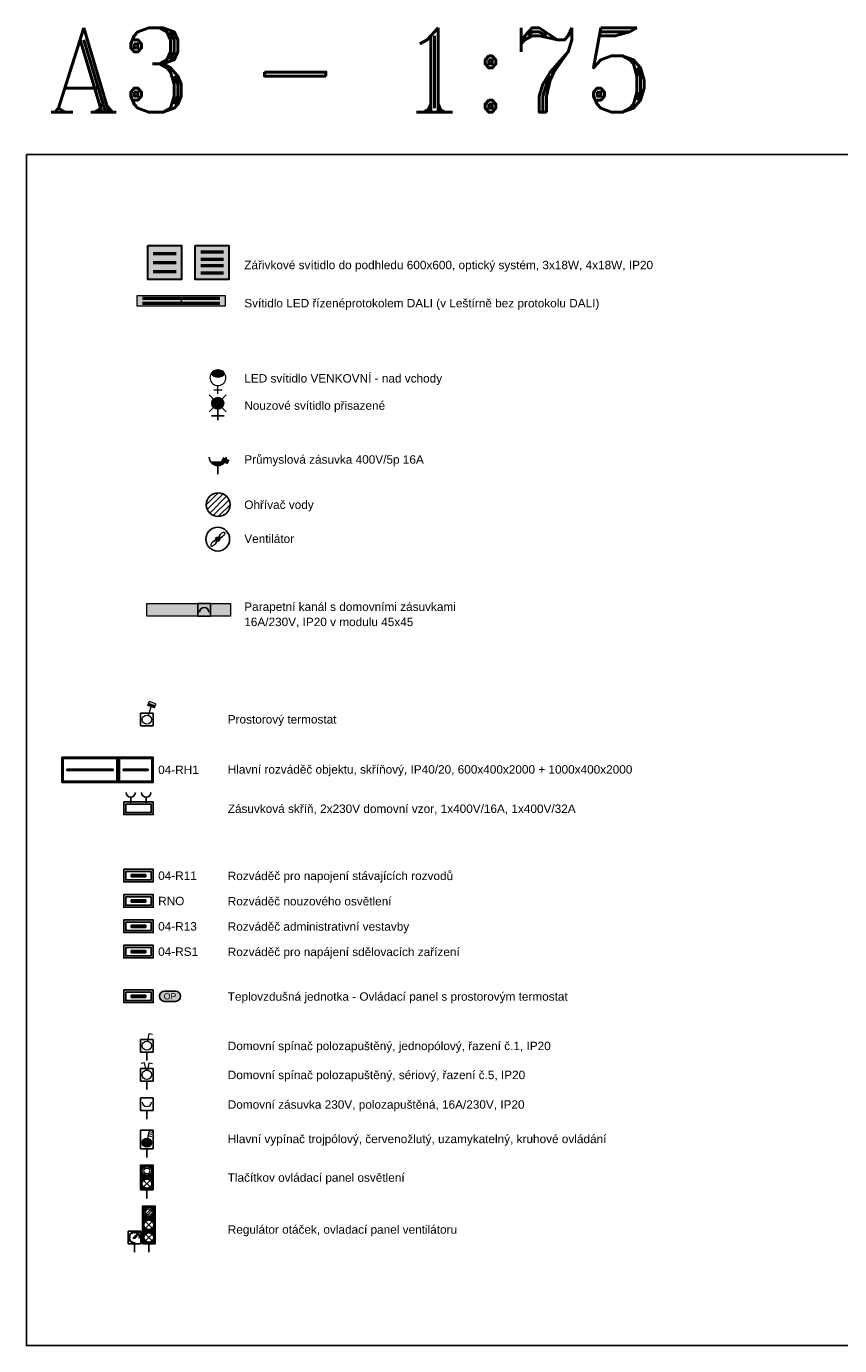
# Model space of a CAD drawing. Extents: x -10604 to 417874, y -84886 to -28187.
# Tile 31 of 32: x 388962 to 403418, y -84687 to -61223. Entities that reach past the tile are written whole.
import ezdxf
from ezdxf.enums import TextEntityAlignment as Align

# ---------------------------------------------------------------- set-up
doc = ezdxf.new("R2010")
doc.units = 0
doc.header["$MEASUREMENT"] = 0
doc.linetypes.add('DASHED', pattern=[0.564444, 0.282222, -0.282222])
doc.layers.get('0').update_dxf_attribs({"linetype": 'CONTINUOUS'})
doc.layers.add('__31 Zařizovací předměty', color=7, linetype='DASHED', lineweight=9, true_color=0xcc9466)
for name, color, linetype, true_color in [('__32 Šrafy zařizovacích předmětů', 7, 'CONTINUOUS', 0xfed4aa), ('__Rudá tmavá', 7, 'CONTINUOUS', 0xdb0000), ('__Temná modrá', 7, 'CONTINUOUS', 0x0000c7)]:
    doc.layers.add(name, color=color, linetype=linetype, true_color=true_color)
for name, color, linetype in [('__Bílá', 7, 'CONTINUOUS'), ('__Zelená', 3, 'CONTINUOUS'), ('Textové bloky', 7, 'CONTINUOUS')]:
    doc.layers.add(name, color=color, linetype=linetype)
doc.layers.add('MP2000N', color=7, linetype='CONTINUOUS', plot=False)
doc.styles.add('Arial', font='arial.ttf')
doc.styles.add('GENERATED_STYLE_1', font='arial.ttf')
doc.styles.add('ROMANT', font='romant', dxfattribs={"height": 3})

# ---------------------------------------------------------------- blocks, each defined once
blk = doc.blocks.new('a')
at = {"layer": 'MP2000N', "color": 6, "linetype": 'Continuous'}
for p, q in [((385.5, 282.5), (0, 282.5)), ((0, 0), (0, 282.5)), ((385.5, 0), (385.5, 282.5)), ((0, 0), (385.5, 0))]:
    blk.add_line(p, q, dxfattribs=at)
blk = doc.blocks.new('a3')
at = {"layer": 'Textové bloky', "color": 2, "linetype": 'Continuous'}
blk.add_blockref('a', (0, 0), dxfattribs=at)
blk = doc.blocks.new('A375')
at = {"layer": 'MP2000N', "color": 6}
blk.add_line((0, 0), (0, 21188), dxfattribs=at)
blk.add_line((0, 0), (0, 21188), dxfattribs=at)
blk.add_line((0, 0), (0, 21188), dxfattribs=at)
at = {"layer": 'MP2000N', "color": 6, "linetype": 'Continuous'}
blk.add_line((28912, 21188), (0, 21188), dxfattribs=at)
blk.add_line((28912, 21188), (0, 21188), dxfattribs=at)
blk.add_line((28912, 21188), (0, 21188), dxfattribs=at)
blk.add_lwpolyline([(0, 21188), (28912, 21188), (28912, 0), (0, 0)], close=True, dxfattribs=at)
at = {"layer": 'MP2000N', "color": 6, "linetype": 'Continuous', "xscale": 75, "yscale": 75, "zscale": 75}
blk.add_blockref('a3', (0, 0), dxfattribs=at)
at = {"layer": 'MP2000N', "color": 6, "linetype": 'Continuous', "style": 'ROMANT'}
blk.add_text('A3 - 1:75', height=1500, dxfattribs=at).set_placement((375, 21938))
blk = doc.blocks.new('A101')
at = {"color": 7, "lineweight": 13}
for p, q in [((10, 229), (27, 318)), ((27, 318), (67, 310))]:
    blk.add_line(p, q, dxfattribs=at)
for p, q in [((-75, 250), (75, 250)), ((-75, 100), (-75, 250)), ((75, 250), (75, 100)), ((-75, 100), (75, 100)), ((0, 0), (0, 100))]:
    blk.add_line(p, q)
blk.add_circle((0, 175), 55, dxfattribs=at)
blk = doc.blocks.new('A104')
at = {"color": 7, "lineweight": 13}
for p, q in [((-27, 318), (-67, 310)), ((-10, 229), (-27, 318)), ((10, 229), (27, 318)), ((27, 318), (67, 310))]:
    blk.add_line(p, q, dxfattribs=at)
for p, q in [((-75, 250), (75, 250)), ((-75, 100), (-75, 250)), ((75, 250), (75, 100)), ((-75, 100), (75, 100)), ((0, 0), (0, 100))]:
    blk.add_line(p, q)
blk.add_circle((0, 175), 55, dxfattribs=at)
blk = doc.blocks.new('F101')
blk.add_hatch(color=256).paths.add_polyline_path([(-55, 175, 1), (55, 175, 1)])
for p, q in [((-75, 100), (-75, 325)), ((-75, 325), (75, 325)), ((75, 325), (75, 100)), ((75, 100), (-75, 100)), ((0, 0), (0, 100))]:
    blk.add_line(p, q)
at = {"color": 7, "lineweight": 13}
for p, q in [((10, 229), (25, 307)), ((16, 258), (55, 250)), ((21, 282), (60, 275)), ((25, 307), (64, 299))]:
    blk.add_line(p, q, dxfattribs=at)
blk.add_circle((0, 175), 55, dxfattribs=at)
blk = doc.blocks.new('tlasig')
for points in [[(-400, 75), (-400, 14), (-379, 10, -0.359824), (-325, 55, -1), (-325, -55, -0.470779), (-379, 10), (-400, 14), (-400, -75), (-250, -75), (-250, 75)], [(-250, 75), (-250, 14), (-229, 10, -0.359824), (-175, 55, -1), (-175, -55, -0.470779), (-229, 10), (-250, 14), (-250, -75), (-100, -75), (-100, 75)]]:
    blk.add_hatch(color=256).paths.add_polyline_path(points)
at = {"color": 7, "lineweight": 13}
for p, q in [((-400, -75), (-400, 75)), ((-400, 75), (-250, 75)), ((-250, -75), (-250, 75)), ((-250, -75), (-250, 75)), ((-250, 75), (-100, 75)), ((-100, -75), (-100, 75)), ((-250, -75), (-400, -75)), ((-100, -75), (-250, -75))]:
    blk.add_line(p, q, dxfattribs=at)
at = {"color": 7, "lineweight": 5}
for p, q in [((-214, 39), (-136, -39)), ((-214, -39), (-136, 39))]:
    blk.add_line(p, q, dxfattribs=at)
blk.add_line((0, 0), (-100, 0))
at = {"color": 7, "lineweight": 13}
for centre in [(-325, 0), (-175, 0)]:
    blk.add_circle(centre, 55, dxfattribs=at)
at = {"color": 7, "lineweight": 5}
blk.add_circle((-325, 0), 35, dxfattribs=at)
blk = doc.blocks.new('MXC001')
h = blk.add_hatch(color=256)
h.dxf.hatch_style = 1
h.paths.add_polyline_path([(175, 150), (-175, 150), (-175, 0), (175, 0)])
h.paths.add_polyline_path([(150, 125), (150, 25), (-150, 25), (-150, 125)], flags=16)
at = {"color": 7}
for p, q in [((-92, 138), (-92, 206)), ((92, 138), (92, 206))]:
    blk.add_line(p, q, dxfattribs=at)
for points in [[(-175, 150), (175, 150), (175, 0), (-175, 0)], [(-150, 125), (150, 125), (150, 25), (-150, 25)]]:
    blk.add_lwpolyline(points, close=True, dxfattribs=at)
for centre in [(-92, 261), (92, 261)]:
    blk.add_arc(centre, 55, 180, 0, dxfattribs=at)
blk = doc.blocks.new('A201')
for p, q in [((-75, 250), (75, 250)), ((-75, 100), (-75, 250)), ((75, 250), (75, 100)), ((-75, 100), (75, 100)), ((0, 0), (0, 100))]:
    blk.add_line(p, q)
at = {"color": 7, "lineweight": 13}
blk.add_arc((0, 202.5), 55, 180, 0, dxfattribs=at)
blk = doc.blocks.new('Rozváděč 600x400')
h = blk.add_hatch(color=256)
h.dxf.hatch_style = 1
h.paths.add_polyline_path([(-225, -212.5), (-225, -237.5), (225, -237.5), (225, -212.5)], flags=0)
h.paths.add_polyline_path([(-312.5, 0), (-312.5, -450), (312.5, -450), (312.5, 0)])
h.paths.add_polyline_path([(287.5, -25), (287.5, -425), (-287.5, -425), (-287.5, -25)], flags=16)
h = blk.add_hatch(color=256)
h.dxf.hatch_style = 1
h.paths.add_polyline_path([(-225, -212.5), (-225, -237.5), (225, -237.5), (225, -212.5)])
at = {"color": 7}
for p, q in [((-225, -212.5), (225, -212.5)), ((-225, -212.5), (-225, -237.5)), ((225, -212.5), (225, -237.5)), ((-225, -237.5), (225, -237.5))]:
    blk.add_line(p, q, dxfattribs=at)
for points in [[(-312.5, -450), (312.5, -450), (312.5, 0), (-312.5, 0)], [(-287.5, -425), (287.5, -425), (287.5, -25), (-287.5, -25)]]:
    blk.add_lwpolyline(points, close=True, dxfattribs=at)
at = {"layer": '__Rudá tmavá'}
blk.add_line((-312.5, -250), (-312.5, -450), dxfattribs=at)
blk = doc.blocks.new('R1000x400')
h = blk.add_hatch(color=256)
h.dxf.hatch_style = 1
h.paths.add_polyline_path([(-412.5, 237.5), (-412.5, 212.5), (412.5, 212.5), (412.5, 237.5)], flags=0)
h.paths.add_polyline_path([(-500, 450), (-500, 0), (500, 0), (500, 450)])
h.paths.add_polyline_path([(475, 425), (475, 25), (-475, 25), (-475, 425)], flags=16)
h.paths.add_polyline_path([(412.5, 237.5), (412.5, 212.5), (-412.5, 212.5), (-412.5, 237.5)], flags=0)
h = blk.add_hatch(color=256)
h.dxf.hatch_style = 1
h.paths.add_polyline_path([(-412.5, 237.5), (-412.5, 212.5), (412.5, 212.5), (412.5, 237.5)])
at = {"color": 7}
for p, q in [((-412.5, 237.5), (412.5, 237.5)), ((-412.5, 237.5), (-412.5, 212.5)), ((412.5, 237.5), (412.5, 212.5)), ((-412.5, 212.5), (412.5, 212.5))]:
    blk.add_line(p, q, dxfattribs=at)
for points in [[(-500, 0), (500, 0), (500, 450), (-500, 450)], [(-475, 25), (475, 25), (475, 425), (-475, 425)]]:
    blk.add_lwpolyline(points, close=True, dxfattribs=at)
at = {"layer": '__Rudá tmavá'}
blk.add_line((-500, 200), (-500, 0), dxfattribs=at)
blk = doc.blocks.new('T101')
at = {"lineweight": 0}
blk.add_hatch(color=7, dxfattribs=at).paths.add_polyline_path([(25, 0, 1), (-25, 0, 1)])
at = {"color": 7}
for p, q in [((28, 54), (0, 0)), ((0, 0), (54, 28)), ((-54, -28), (0, 0)), ((0, 0), (-28, -54))]:
    blk.add_line(p, q, dxfattribs=at)
blk.add_circle((0, 0), 141)
at = {"color": 7, "lineweight": 0}
blk.add_circle((0, 0), 25, dxfattribs=at)
at = {"color": 7, "lineweight": 13, "extrusion": (0, 0, -1)}
blk.add_ellipse((46, 46), major_axis=(35.7, 35.7), ratio=0.371134, start_param=4.568335, end_param=7.998035, dxfattribs=at)
at = {"color": 7, "lineweight": 13}
blk.add_ellipse((-46, -46), major_axis=(-35.7, -35.7), ratio=0.371134, start_param=4.568335, end_param=7.998035, dxfattribs=at)
blk = doc.blocks.new('Skříň šíře 350')
h = blk.add_hatch(color=256)
h.dxf.hatch_style = 1
h.paths.add_polyline_path([(175, 75), (-175, 75), (-175, -75), (175, -75)])
h.paths.add_polyline_path([(150, -50), (-150, -50), (-150, 50), (150, 50)], flags=16)
h.paths.add_polyline_path([(87.5, 12.5), (87.5, -12.5), (-87.5, -12.5), (-87.5, 12.5)], flags=0)
h = blk.add_hatch(color=256)
h.dxf.hatch_style = 1
h.paths.add_polyline_path([(-87.5, 12.5), (-87.5, -12.5), (87.5, -12.5), (87.5, 12.5)])
at = {"color": 7}
for p, q in [((-87.5, 12.5), (87.5, 12.5)), ((-87.5, 12.5), (-87.5, -12.5)), ((87.5, 12.5), (87.5, -12.5)), ((-87.5, -12.5), (87.5, -12.5))]:
    blk.add_line(p, q, dxfattribs=at)
for points in [[(-175, 75), (175, 75), (175, -75), (-175, -75)], [(-150, 50), (150, 50), (150, -50), (-150, -50)]]:
    blk.add_lwpolyline(points, close=True, dxfattribs=at)
blk = doc.blocks.new('Světlo 258')
h = blk.add_hatch(color=2)
h.dxf.hatch_style = 1
h.paths.add_polyline_path([(787.5, 90), (-787.5, 90), (-787.5, -90), (787.5, -90)])
at = {"color": 7}
for p, q in [((687.5, 57.5), (-687.5, 57.5)), ((687.5, 47.5), (-687.5, 47.5)), ((687.5, 37.5), (-687.5, 37.5)), ((687.5, 27.5), (-687.5, 27.5)), ((687.5, -27.5), (-687.5, -27.5)), ((687.5, -37.5), (-687.5, -37.5)), ((687.5, -47.5), (-687.5, -47.5)), ((687.5, -57.5), (-687.5, -57.5))]:
    blk.add_line(p, q, dxfattribs=at)
at = {"lineweight": 18}
blk.add_lwpolyline([(787.5, 90), (-787.5, 90), (-787.5, -90), (787.5, -90)], close=True, dxfattribs=at)
at = {"color": 7}
blk.add_point((0, 0), dxfattribs=at)
blk = doc.blocks.new('Nouzové světlo nástěnné')
at = {"ltscale": 2}
h = blk.add_hatch(color=30, dxfattribs=at)
h.dxf.hatch_style = 1
h.paths.add_polyline_path([(-141, 400, 0.198912), (-100, 300), (0, 400), (-100, 500, 0.198912)])
h.paths.add_polyline_path([(100, 500), (0, 400), (100, 300, 0.198912), (141, 400, 0.198912)])
h = blk.add_hatch(color=2, dxfattribs=at)
h.dxf.hatch_style = 1
h.paths.add_polyline_path([(100, 500, 0.414214), (-100, 500), (0, 400)])
h.paths.add_polyline_path([(0, 400), (-100, 300, 0.198912), (0, 259)])
h.paths.add_polyline_path([(100, 300), (0, 400), (0, 259, 0.198912)])
for p, q in [((-200, 600), (200, 200)), ((-200, 200), (200, 600)), ((0, 0), (0, 400)), ((-150, 100), (150, 100))]:
    blk.add_line(p, q)
at = {"color": 7, "lineweight": 13}
blk.add_circle((0, 400), 141, dxfattribs=at)
blk = doc.blocks.new('Zásuvka 400V')
h = blk.add_hatch(color=256)
h.dxf.hatch_style = 1
h.paths.add_polyline_path([(-80, 140, 0.5), (80, 140)])
for p, q in [((46, 160), (121, 125)), ((53, 175), (128, 141)), ((61, 191), (136, 157)), ((-80, 140), (80, 140)), ((0, 0), (0, 100))]:
    blk.add_line(p, q)
blk.add_arc((0, 200), 100, 180, 0)
blk = doc.blocks.new('tzhtzht')
for p, q in [((0, 0), (0, -150)), ((0, 0), (150, 0)), ((150, -150), (150, 0)), ((150, 0), (150, -150)), ((0, -150), (150, -150))]:
    blk.add_line(p, q)
at = {"color": 7}
blk.add_arc((75, -102), 55, 0, 180, dxfattribs=at)
blk = doc.blocks.new('TEXT POPIS 025')
h = blk.add_hatch(color=21)
h.dxf.hatch_style = 2
edge = h.paths.add_edge_path()
edge.add_arc((654, 0), 600, 270, 450)
edge.add_line((654, 600), (-654, 600))
edge.add_arc((-654, 0), 600, 90, 270)
edge.add_line((-654, -600), (654, -600))
at = {"color": 7}
for p, q in [((-654, 600), (654, 600)), ((-654, -600), (654, -600))]:
    blk.add_line(p, q, dxfattribs=at)
at = {"color": 7, "ltscale": 4}
for centre, start, end in [((-654, 0), 90, 270), ((654, 0), 270, 90)]:
    blk.add_arc(centre, 600, start, end, dxfattribs=at)
at = {"color": 7, "linetype": 'Continuous', "style": 'GENERATED_STYLE_1'}
blk.add_attdef('TEXT', text='', height=750, dxfattribs=at).set_placement((0, 0), align=Align.MIDDLE)
blk = doc.blocks.new('T104')
at = {"color": 7, "lineweight": 13}
for p, q in [((-141, 0), (0, 141)), ((-129, -58), (58, 129)), ((-100, -100), (100, 100)), ((-58, -129), (129, 58)), ((0, -141), (141, 0))]:
    blk.add_line(p, q, dxfattribs=at)
blk.add_circle((0, 0), 141)
blk = doc.blocks.new('a120')
at = {"lineweight": 5}
blk.add_hatch(color=7, dxfattribs=at).paths.add_polyline_path([(18, 365), (10, 341), (90, 315), (98, 338)])
at = {"color": 7, "lineweight": 5}
for p, q in [((10, 341), (26, 389)), ((90, 315), (10, 341)), ((98, 338), (18, 365)), ((106, 362), (26, 389)), ((90, 315), (106, 362))]:
    blk.add_line(p, q, dxfattribs=at)
at = {"color": 7, "lineweight": 13}
blk.add_line((17, 227), (50, 328), dxfattribs=at)
for p, q in [((-75, 250), (75, 250)), ((-75, 100), (-75, 250)), ((75, 250), (75, 100)), ((-75, 100), (75, 100))]:
    blk.add_line(p, q)
blk.add_circle((0, 175), 55, dxfattribs=at)
blk = doc.blocks.new('Svítidlo 4x14W')
at = {"ltscale": 2}
h = blk.add_hatch(color=2, dxfattribs=at)
h.dxf.hatch_style = 1
h.paths.add_polyline_path([(600, 600), (0, 600), (0, 0), (600, 0)])
at = {"color": 7}
for p, q in [((505, 502), (97, 502)), ((505, 492), (97, 492)), ((505, 482), (97, 482)), ((505, 472), (97, 472)), ((505, 370), (97, 370)), ((505, 360), (97, 360)), ((505, 350), (97, 350)), ((505, 340), (97, 340)), ((505, 260), (97, 260)), ((505, 250), (97, 250)), ((505, 240), (97, 240)), ((505, 230), (97, 230)), ((505, 128), (97, 128)), ((505, 118), (97, 118)), ((505, 108), (97, 108)), ((505, 98), (97, 98))]:
    blk.add_line(p, q, dxfattribs=at)
at = {"lineweight": 30}
blk.add_lwpolyline([(0, 600), (600, 600), (600, 0), (0, 0)], close=True, dxfattribs=at)
blk = doc.blocks.new('svítidlo 3x14W')
at = {"ltscale": 2}
h = blk.add_hatch(color=2, dxfattribs=at)
h.dxf.hatch_style = 1
h.paths.add_polyline_path([(600, 600), (0, 600), (0, 0), (600, 0)])
at = {"color": 7}
for p, q in [((505, 475), (97, 475)), ((505, 465), (97, 465)), ((505, 455), (97, 455)), ((505, 445), (97, 445)), ((505, 315), (97, 315)), ((505, 305), (97, 305)), ((505, 295), (97, 295)), ((505, 285), (97, 285)), ((505, 155), (97, 155)), ((505, 145), (97, 145)), ((505, 135), (97, 135)), ((505, 125), (97, 125))]:
    blk.add_line(p, q, dxfattribs=at)
at = {"lineweight": 30}
blk.add_lwpolyline([(0, 600), (600, 600), (600, 0), (0, 0)], close=True, dxfattribs=at)
blk = doc.blocks.new('Výbojka nástěnná')
h = blk.add_hatch(color=256)
h.dxf.hatch_style = 1
h.paths.add_polyline_path([(120, 363, 0.553992), (-120, 363, 0.553992)])
at = {"color": 7, "lineweight": 13}
for p, q in [((-75, 73), (75, 73)), ((0, 0), (0, 146))]:
    blk.add_line(p, q, dxfattribs=at)
for centre, start, end in [((0, 288), 147.9722, 32.0278), ((0, 288), 32.0278, 147.9722), ((0, 438), 212.0278, 327.9722)]:
    blk.add_arc(centre, 141, start, end, dxfattribs=at)
blk = doc.blocks.new('3TLTT')
h = blk.add_hatch(color=256)
h.paths.add_polyline_path([(75, 550), (-75, 550), (-75, 400), (75, 400)])
h.paths.add_polyline_path([(-55, 475, -1), (55, 475, -1)], flags=16)
h = blk.add_hatch(color=256)
h.paths.add_polyline_path([(75, 400), (-75, 400), (-75, 250), (75, 250)])
h.paths.add_polyline_path([(55, 325, -1), (-55, 325, -1)], flags=16)
h = blk.add_hatch(color=256)
h.paths.add_polyline_path([(75, 250), (-75, 250), (-75, 100), (75, 100)])
h.paths.add_polyline_path([(-55, 175, -1), (55, 175, -1)], flags=16)
at = {"color": 7, "lineweight": 13}
for p, q in [((-75, 550), (75, 550)), ((-75, 400), (-75, 550)), ((75, 550), (75, 400)), ((-75, 400), (75, 400)), ((-75, 400), (75, 400)), ((-75, 250), (-75, 400)), ((75, 400), (75, 250)), ((-75, 100), (-75, 250)), ((-75, 250), (75, 250)), ((75, 250), (75, 100)), ((-75, 100), (75, 100))]:
    blk.add_line(p, q, dxfattribs=at)
at = {"color": 7, "lineweight": 5}
for p, q in [((19, 509), (-34, 456)), ((34, 494), (-19, 441)), ((39, 364), (-39, 286)), ((-39, 364), (39, 286)), ((39, 214), (-39, 136)), ((-39, 214), (39, 136))]:
    blk.add_line(p, q, dxfattribs=at)
blk.add_line((0, 0), (0, 100))
at = {"color": 7, "lineweight": 13}
for centre in [(0, 475), (0, 325), (0, 175)]:
    blk.add_circle(centre, 55, dxfattribs=at)
at = {"color": 7, "lineweight": 5}
blk.add_circle((0, 475), 38.9, dxfattribs=at)
blk = doc.blocks.new('A119N')
at = {"lineweight": 35}
h = blk.add_hatch(color=7, dxfattribs=at)
h.dxf.hatch_style = 1
h.paths.add_polyline_path([(69, 333, 0.01756), (63, 337), (-28, 251), (11, 251)])
h.paths.add_polyline_path([(8, 262, -1), (-8, 262, -1)], flags=16)
h.paths.add_polyline_path([(89, 362), (63, 337, -0.01756), (69, 333)])
for p, q in [((-112, 375), (112, 375)), ((-112, 150), (-112, 375)), ((112, 375), (112, 150)), ((-112, 150), (112, 150)), ((0, 0), (0, 150))]:
    blk.add_line(p, q)
at = {"color": 7}
for p, q in [((-72, 262), (-98, 262)), ((-72, 262), (-98, 262)), ((-62, 299), (-85, 312)), ((-35, 325), (-48, 348)), ((89, 362), (-28, 251)), ((11, 251), (-28, 251)), ((0, 334), (0, 361)), ((11, 251), (89, 362)), ((35, 325), (48, 348)), ((62, 299), (85, 312)), ((72, 262), (98, 262)), ((-62, 226), (-85, 213)), ((-35, 200), (-48, 177)), ((0, 164), (0, 178))]:
    blk.add_line(p, q, dxfattribs=at)
blk.add_circle((0, 262), 7.84, dxfattribs=at)
blk.add_arc((0, 262), 98.2, 0, 270, dxfattribs=at)

msp = doc.modelspace()

# ---------------------------------------------------------------- hatches: boundary and pattern name
at = {"layer": '__32 Šrafy zařizovacích předmětů'}
h = msp.add_hatch(color=256, dxfattribs=at)
h.dxf.hatch_style = 1
h.paths.add_polyline_path([(392588, -71490), (391104, -71490), (391104, -71715), (392588, -71715)])

# ---------------------------------------------------------------- linework, layer by layer
at = {"layer": '__31 Zařizovací předměty', "linetype": 'Continuous', "ltscale": 1000}
msp.add_lwpolyline([(392588, -71715), (391104, -71715), (391104, -71490), (392588, -71490)], close=True, dxfattribs=at)

# ---------------------------------------------------------------- block references
at = {"ltscale": 4}
ref = msp.add_blockref('TEXT POPIS 025', (391514, -78474), dxfattribs=dict(at, xscale=-0.15, yscale=0.15, zscale=0.15, rotation=180))
ref.add_attrib('TEXT', 'OP', dxfattribs={"color": 7, "linetype": 'Continuous', "height": 112.5, "style": 'GENERATED_STYLE_1'}).set_placement((391514, -78474), align=Align.MIDDLE)
at = {"layer": '__Rudá tmavá'}
for name, p in [('Výbojka nástěnná', (392366, -67760)), ('R1000x400', (390092, -74671)), ('Rozváděč 600x400', (390904, -74221))]:
    msp.add_blockref(name, p, dxfattribs=at)
at = {"layer": '__Rudá tmavá', "yscale": 1.5, "zscale": 1.5}
for name, p, xscale in [('Zásuvka 400V', (392363, -69185), 1.5), ('T104', (392371, -69730), 1.5), ('T101', (392363, -70343), 1.5), ('tzhtzht', (392236, -71490), -1.5), ('MXC001', (390954, -75243), 1.5), ('Skříň šíře 350', (390954, -76328), 1.5), ('Skříň šíře 350', (390954, -76779), 1.5), ('Skříň šíře 350', (390954, -77229), 1.5), ('Skříň šíře 350', (390954, -77680), 1.5), ('Skříň šíře 350', (390954, -78474), 1.5), ('A201', (391104, -80658), 1.5), ('F101', (391104, -81340), 1.5), ('3TLTT', (391140, -83027), 1.5)]:
    msp.add_blockref(name, p, dxfattribs=dict(at, xscale=xscale))
at = {"layer": '__Rudá tmavá', "lineweight": 70}
msp.add_blockref('A119N', (390882, -83027), dxfattribs=at)
at = {"layer": '__Temná modrá'}
for name, p in [('svítidlo 3x14W', (391118, -65723)), ('Svítidlo 4x14W', (391963, -65723)), ('Světlo 258', (391714, -66105))]:
    msp.add_blockref(name, p, dxfattribs=at)
for name, p, xscale, yscale, zscale in [('Nouzové světlo nástěnné', (392363, -68226), 0.75, 0.75, 0.75), ('a120', (391104, -73816), 1.5, 1.5, 1.5), ('A101', (391104, -79615), 1.5, 1.5, 1.5), ('A104', (391104, -80132), 1.5, 1.5, 1.5)]:
    msp.add_blockref(name, p, dxfattribs=dict(at, xscale=xscale, yscale=yscale, zscale=zscale))
at = {"layer": '__Zelená', "xscale": 1.5, "yscale": 1.5, "zscale": 1.5, "rotation": 269.9999999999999}
msp.add_blockref('tlasig', (391104, -82069), dxfattribs=at)
at = {"layer": 'MP2000N', "color": 6}
msp.add_blockref('A375', (388962, -84687), dxfattribs=at)

# ---------------------------------------------------------------- texts
at = {"layer": '__Bílá', "style": 'Arial'}
for s, p in [('Zářivkové svítidlo do podhledu 600x600, optický systém, 3x18W, 4x18W, IP20', (392835, -65542)), ('Svítidlo LED řízenéprotokolem DALI (v Leštírně bez protokolu DALI)', (392835, -66221)), ('LED svítidlo VENKOVNÍ - nad vchody', (392835, -67558)), ('Nouzové svítidlo přisazené', (392835, -68042)), ('Průmyslová zásuvka 400V/5p 16A ', (392835, -69001)), ('Ohřívač vody', (392835, -69806)), ('Ventilátor', (392835, -70411)), ('Parapetní kanál s domovními zásuvkami', (392835, -71620)), ('16A/230V, IP20 v modulu 45x45', (392835, -71890)), ('Prostorový termostat', (392541, -73623)), ('Hlavní rozváděč objektu, skříňový, IP40/20, 600x400x2000 + 1000x400x2000', (392541, -74514)), ('Zásuvková skříň, 2x230V domovní vzor, 1x400V/16A, 1x400V/32A', (392541, -75213)), ('Rozváděč pro napojení stávajících rozvodů', (392541, -76407)), ('Rozváděč nouzového osvětlení', (392541, -76858)), ('Rozváděč administrativní vestavby', (392541, -77308)), ('Rozváděč pro napájení sdělovacích zařízení', (392541, -77759)), ('Teplovzdušná jednotka - Ovládací panel s prostorovým termostat', (392541, -78553)), ('Domovní spínač polozapuštěný, jednopólový, řazení č.1, IP20', (392541, -79432)), ('Domovní spínač polozapuštěný, sériový, řazení č.5, IP20', (392541, -79948)), ('Domovní zásuvka 230V, polozapuštěná, 16A/230V, IP20', (392541, -80474)), ('Hlavní vypínač trojpólový, červenožlutý, uzamykatelný, kruhové ovládání', (392541, -81086)), ('Tlačítkov ovládací panel osvětlení', (392541, -81773)), ('Regulátor otáček, ovladací panel ventilátoru', (392541, -82697))]:
    msp.add_text(s, height=150, dxfattribs=at).set_placement(p)
at = {"layer": '__Rudá tmavá', "style": 'Arial'}
for s, p in [('04-RH1', (391304, -74521)), ('04-R11', (391304, -76403)), ('RNO', (391304, -76854)), ('04-R13', (391304, -77305)), ('04-RS1', (391304, -77755))]:
    msp.add_text(s, height=150, dxfattribs=at).set_placement(p)

doc.saveas('drawing.dxf')
